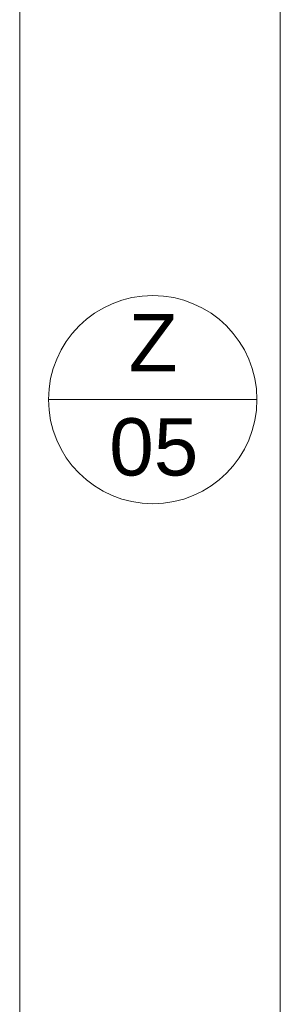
# Model space of a CAD drawing. Header units: millimetres. Extents: x 15381 to 191117, y -190522 to 367005.
# Tile 28 of 79: x 88117 to 89117, y -26522 to -22739. Entities that reach past the tile are written whole.
import ezdxf

# ---------------------------------------------------------------- set-up
doc = ezdxf.new("R2010")
doc.units = ezdxf.units.MM
doc.header["$MEASUREMENT"] = 0
doc.styles.add('GENEROVANÝ_STYL_1', font='txt')

msp = doc.modelspace()

# ---------------------------------------------------------------- linework, layer by layer
at = {"color": 7, "linetype": 'Continuous', "lineweight": 20}
for p, q in [((88117.4, -19571.8), (88117.4, -47271.8)), ((89117.4, -22071.8), (89117.4, -27111.8)), ((88228, -24199), (89028, -24199))]:
    msp.add_line(p, q, dxfattribs=at)
msp.add_circle((88628, -24199), 400, dxfattribs=at)

# ---------------------------------------------------------------- texts
at = {"color": 7, "linetype": 'Continuous', "lineweight": 20, "char_height": 220, "attachment_point": 7, "style": 'GENEROVANÝ_STYL_1'}
for s, insert in [('\\A1;{\\pql;\\fArial|b0|i0|c238|p38;Z}', (88535.4, -24090.1)), ('\\A1;{\\pql;\\fArial|b0|i0|c238|p38;05}', (88461, -24493.7))]:
    msp.add_mtext(s, dxfattribs=dict(at, insert=insert))

doc.saveas('drawing.dxf')
